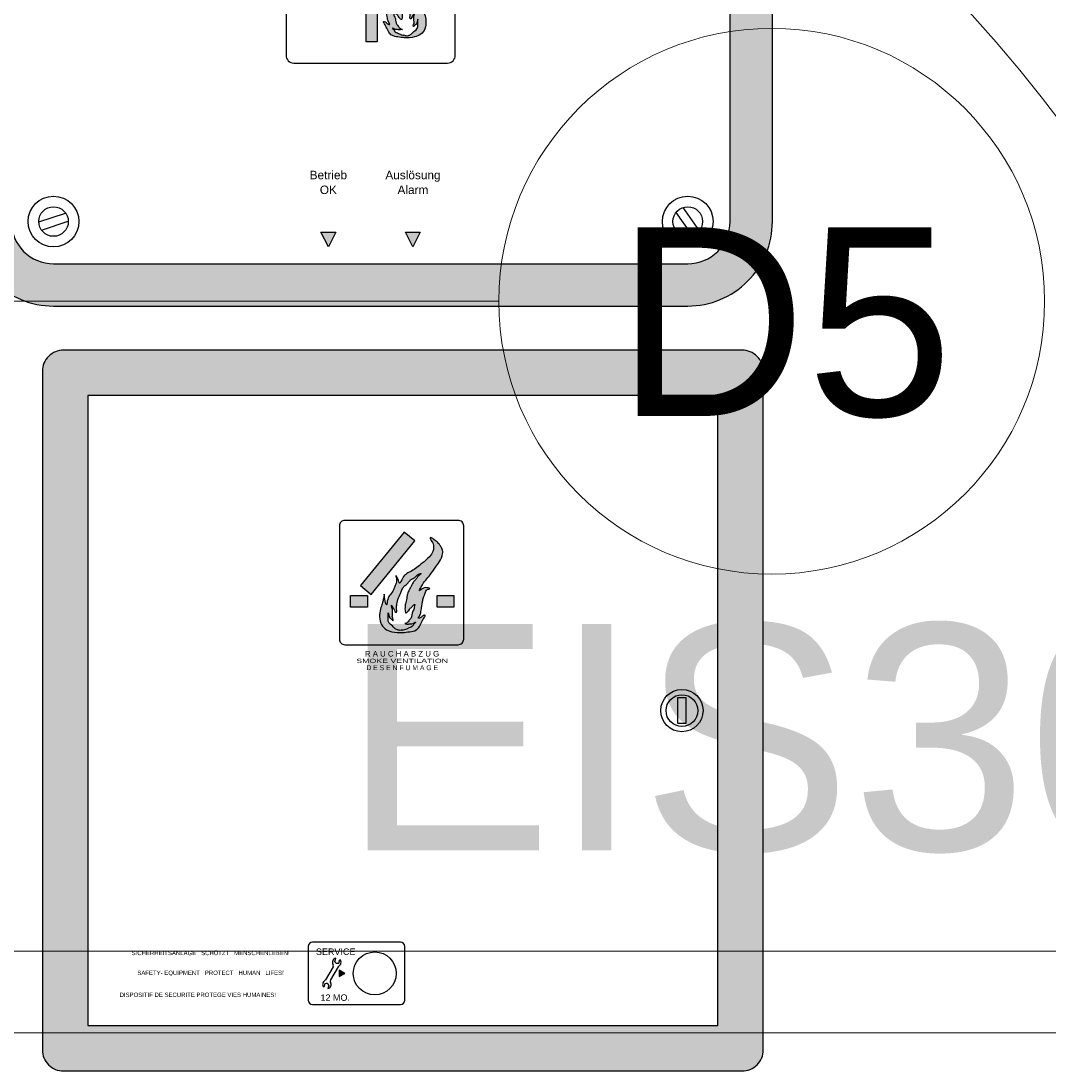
# Model space of a CAD drawing. Header units: millimetres. Extents: x 2709036 to 2756280, y 168165 to 192362.
# Tile 104 of 192: x 2721333 to 2721401, y 186129 to 186198. Entities that reach past the tile are written whole.
import ezdxf
from ezdxf.enums import TextEntityAlignment as Align

# ---------------------------------------------------------------- set-up
doc = ezdxf.new("R2010")
doc.units = ezdxf.units.MM
doc.header["$MEASUREMENT"] = 0
doc.linetypes.add('ACAD_ISO03W100', pattern=[30, 12, -18])
for name, color, linetype, lineweight in [('__MAZ_EKSP_PROJ', 3, 'Continuous', 0), ('__MAZ_OPIS_STOLARKA', 7, 'Continuous', 0), ('__MAZ_STOLARKA DRZWIOWA NOWA', 7, 'Continuous', 9)]:
    doc.layers.add(name, color=color, linetype=linetype, lineweight=lineweight)
doc.layers.add('D+H Urządzenia', color=30, linetype='Continuous')
doc.styles.get("Standard").update_dxf_attribs({"font": 'arial.ttf'})
doc.styles.add('styl1', font='arial.ttf')

# ---------------------------------------------------------------- blocks, each defined once
blk = doc.blocks.new('90')
at = {"color": 0, "linetype": 'Continuous', "lineweight": 5}
for p, q in [((30102.835, -38967.305), (30015.665, -38967.305)), ((30015.665, -38972.022), (30102.835, -38972.022))]:
    blk.add_line(p, q, dxfattribs=at)
blk.add_arc((30102.835, -38972.022), 87.17, 90, 180, dxfattribs=at)
blk = doc.blocks.new('_rzn44xx')
at = {"layer": 'D+H Urządzenia'}
h = blk.add_hatch(color=256, dxfattribs=at)
h.dxf.hatch_style = 1
h.paths.add_polyline_path([(174.29, 180.28, 0.414214), (164.29, 190.28), (-156.71, 190.28, 0.414214), (-166.71, 180.28), (-166.71, -140.72, 0.414214), (-156.71, -150.72), (164.29, -150.72, 0.414214), (174.29, -140.72)])
h.paths.add_polyline_path([(-145.21, 168.78), (152.79, 168.78), (152.79, -129.22), (-145.21, -129.22)], flags=16)
h.paths.add_polyline_path([(-23.56, 109.78), (29.97, 109.78, -0.414214), (32.61, 107.14), (32.61, 53.61, -0.414214), (29.97, 50.96), (-23.56, 50.96, -0.414214), (-26.21, 53.61), (-26.21, 107.14, -0.414214)], flags=0)
h.paths.add_polyline_path([(-20.92, 74.29), (-12.99, 74.29), (-12.99, 68.67), (-20.92, 68.67)], flags=0)
h.paths.add_polyline_path([(-16.29, 78.91), (4.42, 104.23), (9.54, 100.05), (-11.18, 74.73)], flags=0)
edge = h.paths.add_edge_path(flags=0)
edge.add_spline(control_points=[(3.44, 57.81), (4.02, 57.67), (1.22, 57.65), (0.21, 58.48), (-1.18, 60.07), (-3.28, 61.38), (-2.95, 63.47), (-3.28, 67.18), (-2.7, 64.77), (-2.57, 63.36), (-1.36, 63.13), (-0.91, 62.06), (-0.59, 63.24), (-1.31, 63.77), (-1.11, 65.04), (-1.08, 66.2), (-0.96, 67.58), (-1.36, 68.45), (-1.76, 70.26), (-0.84, 68.16), (-0.1, 67.5), (0.09, 66.27), (1.14, 66.24), (0.94, 67.26), (0.74, 68.47), (1.01, 69.98), (1.26, 72.19), (2.12, 74.07), (3.12, 76.06), (3.66, 77.76), (4.78, 78.93), (5.97, 79.69), (6.71, 80.81), (7.82, 82.04), (9.4, 82.46), (10.31, 83.63), (11.19, 84.26), (11.84, 84.69), (12.92, 84.7), (11.03, 83.61), (10.53, 82.62), (9.72, 81.46), (8.63, 80.55), (7.98, 79.16), (7.36, 77.81), (6.55, 76.22), (5.76, 74.63), (5.68, 72.49), (5.01, 70.59), (4.83, 68.71), (4.81, 67.31), (4.92, 66.52), (5.17, 65.82), (5.89, 66.23), (6.22, 66.89), (6.96, 67.42), (7.15, 68.29), (7.84, 68.52), (8.26, 69.01), (8.6, 69.45), (8.92, 69.85), (9.85, 70.2), (8.94, 69.07), (9.37, 68.13), (8.57, 67.25), (8.28, 66.11), (8.06, 64.83), (7.74, 63.43), (6.79, 62.69), (6.45, 61.79), (5.77, 61.35), (5.34, 60.96), (4.29, 60.9), (5.76, 60.67), (6.47, 60.69), (7.47, 60.83), (8.56, 60.91), (9.16, 61.24), (9.77, 61.76), (9.73, 60.95), (8.73, 60.93), (8.82, 59.82), (7.77, 59.38), (6.57, 58.86), (5.34, 58.08), (4.34, 57.89), (3.94, 57.81)], knot_values=[0, 0, 0, 0, 1.800162, 3.365266, 5.203077, 7.889107, 9.690416, 12.288294, 13.524282, 14.883426, 16.445036, 16.805398, 17.437394, 18.513683, 19.412948, 20.915057, 22.213996, 23.257253, 24.27626, 25.66469, 26.967807, 28.133325, 28.533361, 29.537537, 30.24408, 32.55089, 33.865139, 36.964574, 38.618785, 40.587244, 42.214471, 43.354359, 44.774983, 46.188683, 48.247554, 49.378515, 50.518403, 51.503231, 51.703248, 53.399689, 54.399199, 55.758662, 57.385889, 58.638124, 60.292335, 61.856589, 64.009166, 65.52123, 68.187507, 69.997126, 71.196146, 72.3133, 72.536765, 73.16922, 73.949898, 75.012462, 75.682857, 76.403831, 76.969311, 77.609327, 78.033438, 78.665893, 79.426955, 80.63014, 81.659082, 82.607077, 84.135588, 85.621134, 86.683699, 87.626567, 88.407372, 88.99038, 89.50031, 90.52017, 91.220233, 92.125843, 93.441228, 94.247347, 94.69452, 94.894356, 96.098143, 96.607646, 97.747535, 98.955761, 100.744452, 101.981429, 101.981429, 101.981429, 101.981429], degree=3, periodic=0)
edge.add_spline(control_points=[(3.94, 57.81), (3.75, 57.8), (3.23, 57.99), (3.42, 57.81), (3.44, 57.81)], knot_values=[0, 0, 0, 0, 0.554295, 0.621672, 0.621672, 0.621672, 0.621672], degree=3, periodic=0)
h.paths.add_polyline_path([(20.05, 74.29), (27.98, 74.29), (27.98, 68.67), (20.05, 68.67)], flags=0)
h.paths.add_polyline_path([(-38.92, -89.85), (2.65, -89.85, -0.414214), (4.68, -91.87), (4.68, -117.22, -0.414214), (2.65, -119.25), (-38.92, -119.25, -0.414214), (-40.94, -117.22), (-40.94, -91.87, -0.414214)], flags=0)
h.paths.add_polyline_path([(-27.92, -97.37), (-28.44, -99.05, 0.370464), (-26.5, -99.64), (-25.98, -97.97, -0.48578), (-26.47, -101.11, 0.134724), (-26.86, -101.49), (-30.41, -107.64, 0.276123), (-30.39, -108.68, -0.513918), (-31.66, -111.72), (-31.15, -110.05, 0.370464), (-33.08, -109.45), (-33.6, -111.13, -0.48578), (-33.11, -107.98, 0.134724), (-32.73, -107.6), (-29.18, -101.45, 0.276123), (-29.19, -100.41, -0.513918)], flags=0)
h.paths.add_polyline_path([(0.63, -104.55, -1), (-19.65, -104.55, -1)], flags=0)
h.paths.add_polyline_path([(-26.34, -103.03), (-23.71, -104.55), (-26.34, -106.07)], flags=0)
h.paths.add_polyline_path([(145.79, 19.78, -1), (125.79, 19.78, -1)], flags=0)
h.paths.add_polyline_path([(143.29, 19.78, -1), (128.29, 19.78, -1)], flags=0)
h.paths.add_polyline_path([(133.79, 25.78), (137.79, 25.78), (137.79, 13.78), (133.79, 13.78)], flags=0)
h.paths.add_polyline_path([(122.62, -116.36), (122.62, -116.36), (122.63, -116.33)], flags=0)
h.paths.add_polyline_path([(116.92, -114.36), (117.19, -114.36), (117.61, -114.34), (118.06, -114.36), (118.51, -114.39), (119.1, -114.51), (119.5, -114.76), (119.75, -115.19), (119.8, -115.68), (119.71, -116.04), (119.64, -116.28), (119.5, -116.52), (119.39, -116.67), (119.25, -116.87), (118.91, -117.15), (118.49, -117.36), (118.16, -117.46), (117.83, -117.51), (117.52, -117.56), (117.17, -117.56), (116.96, -117.56), (116.75, -117.56), (116.53, -117.56), (116.12, -117.54), (115.93, -117.54)], flags=0)
h.paths.add_polyline_path([(127.34, -112.73), (130.4, -112.73), (129.68, -115.07), (131.4, -115.07), (132.14, -112.73), (135.18, -112.73), (133.17, -119.22), (130.13, -119.22), (130.85, -116.88), (129.12, -116.88), (128.4, -119.22), (125.34, -119.22)], flags=0)
h.paths.add_polyline_path([(136.11, -112.73), (143.43, -112.73), (143.56, -112.71), (143.83, -112.59), (144.05, -112.43), (144.3, -112.22), (144.42, -112.12), (144.27, -112.5), (144.21, -112.7), (144.07, -113.07), (144, -113.27), (143.88, -113.66), (143.67, -113.99), (143.55, -114.12), (143.31, -114.39), (142.83, -114.51), (135.56, -114.51)], flags=0)
h.paths.add_polyline_path([(135.39, -115.08), (142.72, -115.08), (142.86, -115.07), (142.99, -115.01), (143.11, -114.95), (143.25, -114.86), (143.35, -114.77), (143.47, -114.66), (143.58, -114.57), (143.68, -114.48), (143.62, -114.66), (143.56, -114.86), (143.5, -115.05), (143.44, -115.25), (143.37, -115.44), (143.29, -115.64), (143.22, -115.82), (143.07, -116.18), (142.74, -116.65), (142.26, -116.87), (134.84, -116.87)], flags=0)
h.paths.add_polyline_path([(134.66, -117.44), (141.99, -117.44), (142.12, -117.42), (142.26, -117.36), (142.38, -117.3), (142.62, -117.12), (142.74, -117.02), (142.86, -116.93), (142.96, -116.84), (142.89, -117.02), (142.83, -117.21), (142.75, -117.41), (142.69, -117.59), (142.62, -117.78), (142.5, -118.17), (142.23, -118.71), (141.95, -118.99), (141.65, -119.17), (141.31, -119.22), (134.12, -119.22)], flags=0)
h.paths.add_polyline_path([(9.54, 100.05), (4.42, 104.23), (-16.29, 78.91), (-11.18, 74.73)], flags=0)
h.paths.add_polyline_path([(-35.93, -118.35), (-20.42, -118.35), (-20.42, -113.63), (-35.93, -113.63)], flags=8)
h.paths.add_polyline_path([(-38.02, -97.48), (-17.85, -97.48), (-17.85, -91.21), (-38.02, -91.21)], flags=8)
h.paths.add_polyline_path([(-130.89, -116.81), (-55.9, -116.81), (-55.9, -112.63), (-130.89, -112.63)], flags=8)
h.paths.add_polyline_path([(-122.23, -106.61), (-51.97, -106.61), (-51.97, -102.43), (-122.23, -102.43)], flags=8)
h.paths.add_polyline_path([(-124.91, -97.22), (-49.13, -97.22), (-49.13, -93.04), (-124.91, -93.04)], flags=8)
h.paths.add_polyline_path([(-14.81, 44.62), (21.65, 44.62), (21.65, 48.72), (-14.81, 48.72)], flags=8)
h.paths.add_polyline_path([(-14.03, 38.26), (21.1, 38.26), (21.1, 41.85), (-14.03, 41.85)], flags=8)
h.paths.add_polyline_path([(-18.75, 41.77), (25.68, 41.77), (25.68, 44.85), (-18.75, 44.85)], flags=8)
h = blk.add_hatch(color=256, dxfattribs=at)
h.dxf.hatch_style = 1
h.paths.add_polyline_path([(9.54, 100.05), (4.42, 104.23), (-16.29, 78.91), (-11.18, 74.73)])
h.paths.add_polyline_path([(-12.99, 74.29), (-20.92, 74.29), (-20.92, 68.67), (-12.99, 68.67)])
h.paths.add_polyline_path([(27.98, 74.29), (20.05, 74.29), (20.05, 68.67), (27.98, 68.67)])
h = blk.add_hatch(color=1, dxfattribs=at)
h.dxf.hatch_style = 1
edge = h.paths.add_edge_path()
edge.add_spline(control_points=[(-4.96, 74.79), (-4.91, 73.87), (-4.83, 72.39), (-3.77, 68.55), (-3.58, 72.9), (-2.07, 74.59), (-0.62, 76.75), (0.23, 79.12), (1.22, 80.93), (0.07, 84.55), (1.72, 81.9), (2.19, 78.69), (3.99, 84.23), (8.22, 85.58), (12.5, 89.16), (16.1, 91.99), (18.06, 94.58), (18.45, 97.04), (18.16, 99.34), (16.75, 100.58), (16.73, 102.12), (19.23, 100.04), (20.5, 99.4), (21.58, 97.55), (22.68, 96.12), (22.8, 93.31), (21.36, 90.4), (18.97, 87.32), (17.1, 84.24), (14.38, 81.29), (13.09, 79.36), (10.88, 75.53), (13.73, 78.16), (15.04, 77.99), (17.12, 77.41), (14.7, 77.1), (14.56, 75.18), (13.43, 73.45), (13.07, 70.66), (12.36, 67.59), (12.3, 65.24), (10.64, 63.16), (12.35, 63.64), (12.91, 64.48), (13.62, 64.89), (14.65, 64.93), (13.53, 63.26), (12.83, 61.95), (11.88, 59.62), (10.03, 57.44), (6.98, 57.14), (3.18, 56.51), (-0.89, 56.72), (-4.73, 58.25), (-7.11, 61.27), (-7.3, 65.03), (-6.79, 68.31), (-5.7, 70.71), (-5.43, 72.84), (-4.96, 74.11), (-4.96, 74.79)], knot_values=[0, 0, 0, 0, 3.222316, 5.118306, 7.784583, 10.424976, 13.03121, 15.314398, 17.786374, 20.004959, 21.753236, 23.998881, 26.998777, 32.198422, 38.497814, 43.030737, 46.13549, 47.860396, 50.407914, 52.777095, 52.877014, 54.846668, 57.688425, 59.129871, 60.878148, 63.085434, 67.075179, 70.37499, 74.755627, 78.019151, 81.761492, 83.862505, 86.109347, 88.311812, 89.166194, 90.466137, 92.300795, 94.583983, 96.524122, 100.68016, 103.590027, 104.707351, 105.944328, 106.651178, 107.992696, 108.192714, 109.456708, 111.291365, 114.196408, 116.388719, 119.590388, 122.815536, 128.131059, 131.532314, 134.951217, 138.979112, 142.428923, 144.862333, 146.802472, 148.840486, 148.840486, 148.840486, 148.840486], degree=3, periodic=0)
edge = h.paths.add_edge_path(flags=16)
edge.add_spline(control_points=[(3.44, 57.81), (4.02, 57.67), (1.22, 57.65), (0.21, 58.48), (-1.18, 60.07), (-3.28, 61.38), (-2.95, 63.47), (-3.28, 67.18), (-2.7, 64.77), (-2.57, 63.36), (-1.36, 63.13), (-0.91, 62.06), (-0.59, 63.24), (-1.31, 63.77), (-1.11, 65.04), (-1.08, 66.2), (-0.96, 67.58), (-1.36, 68.45), (-1.76, 70.26), (-0.84, 68.16), (-0.1, 67.5), (0.09, 66.27), (1.14, 66.24), (0.94, 67.26), (0.74, 68.47), (1.01, 69.98), (1.26, 72.19), (2.12, 74.07), (3.12, 76.06), (3.66, 77.76), (4.78, 78.93), (5.97, 79.69), (6.71, 80.81), (7.82, 82.04), (9.4, 82.46), (10.31, 83.63), (11.19, 84.26), (11.84, 84.69), (12.92, 84.7), (11.03, 83.61), (10.53, 82.62), (9.72, 81.46), (8.63, 80.55), (7.98, 79.16), (7.36, 77.81), (6.55, 76.22), (5.76, 74.63), (5.68, 72.49), (5.01, 70.59), (4.83, 68.71), (4.81, 67.31), (4.92, 66.52), (5.17, 65.82), (5.89, 66.23), (6.22, 66.89), (6.96, 67.42), (7.15, 68.29), (7.84, 68.52), (8.26, 69.01), (8.6, 69.45), (8.92, 69.85), (9.85, 70.2), (8.94, 69.07), (9.37, 68.13), (8.57, 67.25), (8.28, 66.11), (8.06, 64.83), (7.74, 63.43), (6.79, 62.69), (6.45, 61.79), (5.77, 61.35), (5.34, 60.96), (4.29, 60.9), (5.76, 60.67), (6.47, 60.69), (7.47, 60.83), (8.56, 60.91), (9.16, 61.24), (9.77, 61.76), (9.73, 60.95), (8.73, 60.93), (8.82, 59.82), (7.77, 59.38), (6.57, 58.86), (5.34, 58.08), (4.34, 57.89), (3.94, 57.81)], knot_values=[0, 0, 0, 0, 1.800162, 3.365266, 5.203077, 7.889107, 9.690416, 12.288294, 13.524282, 14.883426, 16.445036, 16.805398, 17.437394, 18.513683, 19.412948, 20.915057, 22.213996, 23.257253, 24.27626, 25.66469, 26.967807, 28.133325, 28.533361, 29.537537, 30.24408, 32.55089, 33.865139, 36.964574, 38.618785, 40.587244, 42.214471, 43.354359, 44.774983, 46.188683, 48.247554, 49.378515, 50.518403, 51.503231, 51.703248, 53.399689, 54.399199, 55.758662, 57.385889, 58.638124, 60.292335, 61.856589, 64.009166, 65.52123, 68.187507, 69.997126, 71.196146, 72.3133, 72.536765, 73.16922, 73.949898, 75.012462, 75.682857, 76.403831, 76.969311, 77.609327, 78.033438, 78.665893, 79.426955, 80.63014, 81.659082, 82.607077, 84.135588, 85.621134, 86.683699, 87.626567, 88.407372, 88.99038, 89.50031, 90.52017, 91.220233, 92.125843, 93.441228, 94.247347, 94.69452, 94.894356, 96.098143, 96.607646, 97.747535, 98.955761, 100.744452, 101.981429, 101.981429, 101.981429, 101.981429], degree=3, periodic=0)
edge.add_spline(control_points=[(3.94, 57.81), (3.75, 57.8), (3.23, 57.99), (3.42, 57.81), (3.44, 57.81)], knot_values=[0, 0, 0, 0, 0.554295, 0.621672, 0.621672, 0.621672, 0.621672], degree=3, periodic=0)
blk.add_hatch(color=256, dxfattribs=at).paths.add_polyline_path([(-26.34, -106.07), (-23.71, -104.55), (-26.34, -103.03)])
for p, q in [((-40.94, -91.87), (-40.94, -117.22)), ((2.65, -89.85), (-38.92, -89.85)), ((4.68, -117.22), (4.68, -91.87)), ((-28.44, -99.05), (-27.92, -97.37)), ((-26.5, -99.64), (-25.98, -97.97)), ((-29.18, -101.45), (-32.73, -107.6)), ((-26.86, -101.49), (-30.41, -107.64)), ((-26.34, -103.03), (-26.34, -103.03)), ((-33.08, -109.45), (-33.6, -111.13)), ((-31.15, -110.05), (-31.66, -111.72)), ((-38.92, -119.25), (2.65, -119.25))]:
    blk.add_line(p, q, dxfattribs=at)
for points in [[(-156.71, -150.72), (164.29, -150.72, 0.414214), (174.29, -140.72), (174.29, 180.28, 0.414214), (164.29, 190.28), (-156.71, 190.28, 0.414214), (-166.71, 180.28), (-166.71, -140.72, 0.414214)], [(-26.21, 53.61, 0.414214), (-23.56, 50.96), (29.97, 50.96, 0.414214), (32.61, 53.61), (32.61, 107.14, 0.414214), (29.97, 109.78), (-23.56, 109.78, 0.414214), (-26.21, 107.14)]]:
    blk.add_lwpolyline(points, format="xyb", close=True, dxfattribs=at)
for points in [[(-145.21, -129.22), (152.79, -129.22), (152.79, 168.78), (-145.21, 168.78)], [(-16.29, 78.91), (-11.18, 74.73), (9.54, 100.05), (4.42, 104.23)], [(-12.99, 68.67), (-20.92, 68.67), (-20.92, 74.29), (-12.99, 74.29)], [(27.98, 68.67), (20.05, 68.67), (20.05, 74.29), (27.98, 74.29)], [(133.79, 13.78), (137.79, 13.78), (137.79, 25.78), (133.79, 25.78)], [(-26.34, -106.07), (-23.71, -104.55), (-26.34, -103.03)]]:
    blk.add_lwpolyline(points, close=True, dxfattribs=at)
for centre, radius in [((135.79, 19.78), 10), ((135.79, 19.78), 7.5), ((-9.51, -104.55), 10.14)]:
    blk.add_circle(centre, radius, dxfattribs=at)
for centre, radius, start, end in [((-38.92, -91.87), 2.03, 90, 180), ((2.65, -91.87), 2.03, 0, 90), ((-27.47, -99.35), 2.03, 102.9465, 211.7443), ((-27.12, -98.22), 1.56, 212.2908, 293.6022), ((-27.47, -99.35), 2.03, 299.3082, 42.9465), ((-30.05, -100.95), 1.01, 330, 31.7443), ((-25.98, -102), 1.01, 119.3082, 150), ((-32.11, -109.75), 2.03, 119.3082, 222.9465), ((-33.6, -107.1), 1.01, 299.3082, 330), ((-32.11, -109.75), 2.03, 282.9465, 31.7443), ((-29.53, -108.15), 1.01, 150, 211.7443), ((-32.46, -110.88), 1.56, 32.2908, 113.6022), ((-38.92, -117.22), 2.03, 180, 270), ((2.65, -117.22), 2.03, 270, 0)]:
    blk.add_arc(centre, radius, start, end, dxfattribs=at)
at = {"layer": 'D+H Urządzenia', "end_tangent": (0, 1)}
blk.add_spline([(-4.96, 74.79), (-4.56, 71.59), (-3.96, 69.8), (-3.36, 72.39), (-2.06, 74.69), (-0.66, 76.89), (0.24, 78.99), (0.84, 81.39), (0.54, 83.58), (1.44, 82.09), (2.24, 79.99), (3.74, 82.59), (7.84, 85.78), (12.94, 89.48), (16.34, 92.48), (18.04, 95.08), (18.34, 96.77), (17.84, 99.27), (16.74, 101.37), (16.74, 101.47), (18.54, 100.67), (20.74, 98.87), (21.54, 97.67), (22.44, 96.17), (22.64, 93.98), (21.14, 90.28), (19.24, 87.58), (16.74, 83.98), (14.64, 81.49), (12.54, 78.39), (11.64, 76.49), (13.54, 77.69), (15.74, 77.79), (16.54, 77.49), (15.34, 76.99), (14.44, 75.39), (13.54, 73.29), (13.14, 71.39), (12.44, 67.3), (11.64, 64.5), (11.14, 63.5), (12.34, 63.8), (12.84, 64.3), (14.04, 64.9), (14.24, 64.9), (13.84, 63.7), (12.94, 62.1), (11.64, 59.5), (10.14, 57.91), (7.04, 57.11), (3.84, 56.71), (-1.46, 57.11), (-4.56, 58.51), (-6.66, 61.2), (-7.16, 65.2), (-6.56, 68.6), (-5.76, 70.9), (-5.36, 72.79), (-4.96, 74.79)], degree=3, dxfattribs=at)
at = {"layer": 'D+H Urządzenia', "start_tangent": (0.973832, -0.227232, -0.004036)}
blk.add_spline([(3.44, 57.81), (1.64, 57.81), (0.24, 58.51), (-1.06, 59.8), (-2.96, 61.7), (-3.06, 63.5), (-3.06, 66.1), (-2.76, 64.9), (-2.36, 63.6), (-1.16, 62.6), (-0.96, 62.3), (-0.76, 62.9), (-1.16, 63.9), (-1.16, 64.8), (-1.06, 66.3), (-1.06, 67.6), (-1.36, 68.6), (-1.56, 69.6), (-0.86, 68.4), (-0.16, 67.3), (0.44, 66.3), (0.84, 66.3), (0.94, 67.3), (0.84, 68), (1.04, 70.3), (1.24, 71.59), (2.34, 74.49), (3.04, 75.99), (3.84, 77.79), (4.94, 78.99), (5.84, 79.69), (6.74, 80.79), (7.74, 81.79), (9.54, 82.79), (10.34, 83.58), (11.24, 84.28), (12.14, 84.68), (12.34, 84.68), (11.14, 83.49), (10.54, 82.69), (9.74, 81.59), (8.64, 80.39), (8.04, 79.29), (7.34, 77.79), (6.64, 76.39), (5.84, 74.39), (5.64, 72.89), (5.04, 70.3), (4.84, 68.5), (4.84, 67.3), (5.04, 66.2), (5.14, 66), (5.74, 66.2), (6.24, 66.8), (6.94, 67.6), (7.24, 68.2), (7.84, 68.6), (8.24, 69), (8.64, 69.5), (8.94, 69.8), (9.54, 70), (9.24, 69.3), (9.14, 68.1), (8.64, 67.2), (8.34, 66.3), (8.04, 64.8), (7.54, 63.4), (6.84, 62.6), (6.34, 61.8), (5.74, 61.3), (5.24, 61), (4.74, 60.9), (5.74, 60.7), (6.44, 60.7), (7.34, 60.8), (8.64, 61), (9.34, 61.4), (9.74, 61.6), (9.74, 61.4), (8.84, 60.6), (8.74, 60.1), (7.84, 59.4), (6.74, 58.91), (5.14, 58.11), (3.94, 57.81)], degree=3, dxfattribs=at)
at = {"layer": 'D+H Urządzenia'}
blk.add_open_spline([(3.94, 57.81), (3.75, 57.8), (3.23, 57.99), (3.42, 57.81), (3.44, 57.81)], degree=3, knots=[0, 0, 0, 0, 0.5542954, 0.621672, 0.621672, 0.621672, 0.621672], dxfattribs=at)
for s, height, p in [('R A U C H A B Z U G', 2.6435, (3.42, 46.67)), ('D E S E N F U M A G E', 2.313, (3.53, 40.06))]:
    blk.add_text(s, height=height, dxfattribs=at).set_placement(p, align=Align.MIDDLE_CENTER)
at = {"layer": 'D+H Urządzenia', "width": 1.5}
blk.add_text('SMOKE VENTILATION', height=1.9826, dxfattribs=at).set_placement((3.47, 43.31), align=Align.MIDDLE_CENTER)
at = {"layer": 'D+H Urządzenia'}
blk.add_text('12 MO.', height=3.042, dxfattribs=at).set_placement((-35.14, -117.51))
at = {"layer": 'D+H Urządzenia', "attachment_point": 5}
for s, insert, char_height in [('SICHERHEITSANLAGE   SCHÜTZT   MENSCHENLEBEN!', (-87.08, -94.92), 2.0278), ('SERVICE', (-27.95, -94.3), 3.042), ('SAFETY- EQUIPMENT   PROTECT   HUMAN   LIFES!', (-87.15, -104.55), 2.0278)]:
    blk.add_mtext(s, dxfattribs=dict(at, insert=insert, char_height=char_height))
at = {"layer": 'D+H Urządzenia', "insert": (-130.17, -114.69), "char_height": 2.0278, "width": 86.181, "attachment_point": 4}
blk.add_mtext('DISPOSITIF DE SECURITE PROTEGE VIES HUMAINES!', dxfattribs=at)
blk = doc.blocks.new('_baz')
at = {"layer": 'D+H Urządzenia'}
h = blk.add_hatch(color=256, dxfattribs=at)
h.dxf.hatch_style = 1
h.paths.add_polyline_path([(77.16, 75), (-72.84, 75, 0.414214), (-92.84, 55), (-92.84, -60, 0.414214), (-72.84, -80), (77.16, -80, 0.414214), (97.16, -60), (97.16, 55, 0.414214)])
h.paths.add_polyline_path([(-72.84, 65), (77.16, 65, -0.414214), (87.16, 55), (87.16, -60, -0.414214), (77.16, -70), (-72.84, -70, -0.414214), (-82.84, -60), (-82.84, 55, -0.414214)], flags=16)
h.paths.add_polyline_path([(-66.84, 55, -1), (-78.84, 55, -1)], flags=0)
h.paths.add_polyline_path([(-69.34, 55, -1), (-76.34, 55, -1)], flags=0)
h.paths.add_polyline_path([(-16.04, 17.5), (20.37, 17.5, -0.414214), (22.17, 15.7), (22.17, -20.71, -0.414214), (20.37, -22.51), (-16.04, -22.51, -0.414214), (-17.84, -20.71), (-17.84, 15.7, -0.414214)], flags=0)
h.paths.add_polyline_path([(-3.84, 9.5), (-0.84, 8.5), (-3.84, 7.5, 0.236068)], flags=0)
h.paths.add_polyline_path([(-12.86, -0.93), (-10.91, 1.46), (0.87, -8.19), (-1.08, -10.57)], flags=0)
h.paths.add_polyline_path([(1.08, 14.5), (3.69, 14.5), (3.69, 6.35), (1.08, 6.35)], flags=0)
h.paths.add_polyline_path([(1.08, -9.03), (3.69, -9.03), (3.69, -17.5), (1.08, -17.5)], flags=0)
edge = h.paths.add_edge_path(flags=0)
edge.add_spline(control_points=[(9.91, -15.98), (9.77, -15.95), (9.35, -15.85), (8.82, -15.52), (8.26, -15.28), (7.77, -15.07), (7.81, -14.55), (7.35, -14.54), (7.33, -14.17), (7.61, -14.41), (7.89, -14.56), (8.4, -14.6), (8.86, -14.66), (9.19, -14.68), (9.88, -14.57), (9.39, -14.54), (9.19, -14.36), (8.88, -14.15), (8.72, -13.73), (8.27, -13.39), (8.13, -12.74), (8.02, -12.14), (7.89, -11.61), (7.51, -11.2), (7.72, -10.76), (7.29, -10.24), (7.72, -10.4), (7.87, -10.59), (8.03, -10.79), (8.23, -11.02), (8.55, -11.13), (8.64, -11.53), (8.98, -11.78), (9.14, -12.08), (9.47, -12.28), (9.59, -11.95), (9.64, -11.58), (9.63, -10.93), (9.55, -10.06), (9.23, -9.17), (9.2, -8.18), (8.83, -7.43), (8.45, -6.69), (8.16, -6.06), (7.86, -5.42), (7.35, -4.99), (6.98, -4.46), (6.74, -4), (5.86, -3.49), (6.36, -3.49), (6.67, -3.69), (7.08, -3.98), (7.5, -4.53), (8.24, -4.72), (8.75, -5.3), (9.1, -5.82), (9.65, -6.17), (10.17, -6.72), (10.43, -7.51), (10.89, -8.43), (11.29, -9.31), (11.41, -10.34), (11.53, -11.04), (11.44, -11.6), (11.34, -12.08), (11.84, -12.07), (11.93, -11.49), (12.27, -11.18), (12.7, -10.21), (12.51, -11.05), (12.33, -11.46), (12.38, -12.1), (12.4, -12.64), (12.49, -13.23), (12.15, -13.48), (12.3, -14.03), (12.51, -13.53), (13.07, -13.42), (13.14, -12.77), (13.41, -11.64), (13.25, -13.37), (13.4, -14.34), (12.43, -14.96), (11.78, -15.7), (11.31, -16.08), (10, -16.07), (10.28, -16.01)], knot_values=[0, 0, 0, 0, 0.439998, 1.272791, 1.835325, 2.366043, 2.603262, 3.16373, 3.256771, 3.464969, 3.840288, 4.452715, 4.874356, 5.200296, 5.675131, 5.912548, 6.183989, 6.547522, 6.98651, 7.481227, 8.172878, 8.884534, 9.325909, 9.804972, 10.365159, 10.7195, 11.013964, 11.211424, 11.509408, 11.772688, 12.108365, 12.420492, 12.915209, 13.278683, 13.573146, 13.677188, 14.197321, 14.75557, 15.598106, 16.839492, 17.54349, 18.545703, 19.274, 20.04418, 20.627205, 21.384822, 22.017771, 22.48313, 23.272972, 23.366098, 23.824621, 24.355339, 24.8819, 25.840485, 26.498686, 27.16011, 27.690828, 28.448445, 29.364935, 30.135115, 31.578173, 32.190071, 33.264093, 33.593051, 34.060583, 34.246834, 34.789485, 35.3962, 36.042636, 36.517073, 37.0028, 37.60757, 38.306933, 38.72562, 39.226727, 39.520976, 39.688756, 40.415822, 41.048623, 41.624083, 42.833623, 43.67229, 44.922872, 45.778534, 46.507227, 47.34536, 47.34536, 47.34536, 47.34536], degree=3, periodic=0)
edge.add_spline(control_points=[(10.17, -16.01), (10.09, -16.01), (9.89, -15.94), (9.91, -15.98)], knot_values=[0, 0, 0, 0, 0.245854, 0.245854, 0.245854, 0.245854], degree=3, periodic=0)
h.paths.add_polyline_path([(-66.84, -60, -1), (-78.84, -60, -1)], flags=0)
h.paths.add_polyline_path([(-69.34, -60, -1), (-76.34, -60, -1)], flags=0)
h.paths.add_polyline_path([(-9.59, -62.5), (-6.09, -62.5), (-7.84, -66)], flags=0)
h.paths.add_polyline_path([(10.41, -62.5), (13.91, -62.5), (12.16, -66)], flags=0)
h.paths.add_polyline_path([(83.16, 55, -1), (71.16, 55, -1)], flags=0)
h.paths.add_polyline_path([(80.66, 55, -1), (73.66, 55, -1)], flags=0)
h.paths.add_polyline_path([(48.42, -61.97), (51.19, -61.97), (51.37, -61.97), (51.61, -61.99), (51.84, -62.02), (52.27, -62.11), (52.73, -62.29), (53.07, -62.53), (53.33, -62.77), (53.53, -63.17), (53.58, -63.5), (53.56, -63.93), (53.49, -64.23), (53.62, -64.23), (53.78, -63.71), (54.48, -63.71), (54.7, -63.04), (55.23, -63.04), (55.02, -63.71), (55.87, -63.71), (56.4, -61.98), (58.3, -61.98), (57.85, -63.43), (58.92, -63.43), (59.37, -61.98), (61.26, -61.98), (60.01, -66), (58.13, -66), (58.58, -64.55), (57.51, -64.55), (57.06, -66), (55.17, -66), (55.72, -64.23), (54.86, -64.23), (54.66, -64.9), (54.12, -64.9), (54.33, -64.23), (53.5, -64.23), (53.31, -64.63), (53.12, -64.92), (52.84, -65.2), (52.67, -65.32), (52.4, -65.52), (52.1, -65.64), (51.84, -65.75), (51.56, -65.83), (51.28, -65.9), (51.01, -65.94), (50.72, -65.97), (50.57, -65.98), (50.29, -66), (47.16, -66)], flags=0)
h.paths.add_polyline_path([(49.96, -63), (50.12, -63), (50.39, -62.98), (50.66, -63), (51.03, -63.02), (51.5, -63.15), (51.73, -63.54), (51.73, -63.97), (51.53, -64.41), (51.25, -64.69), (50.88, -64.88), (50.52, -64.95), (50.25, -64.97), (50.11, -64.97), (49.98, -64.97), (49.85, -64.97), (49.72, -64.97), (49.46, -64.96), (49.34, -64.96)], flags=0)
h.paths.add_polyline_path([(61.83, -61.98), (66.36, -61.98), (66.44, -61.98), (66.61, -61.9), (66.75, -61.8), (66.9, -61.67), (66.97, -61.61), (66.88, -61.85), (66.82, -62.04), (66.71, -62.32), (66.64, -62.56), (66.43, -62.89), (66.1, -63.09), (61.49, -63.09)], flags=0)
h.paths.add_polyline_path([(61.39, -63.44), (65.92, -63.44), (66.01, -63.43), (66.09, -63.39), (66.17, -63.36), (66.24, -63.31), (66.45, -63.13), (66.52, -63.07), (66.48, -63.18), (66.44, -63.3), (66.41, -63.42), (66.35, -63.61), (66.23, -63.9), (66.14, -64.12), (65.91, -64.44), (65.6, -64.55), (61.04, -64.55)], flags=0)
h.paths.add_polyline_path([(60.93, -64.9), (65.47, -64.9), (65.55, -64.89), (65.64, -64.85), (65.71, -64.81), (65.78, -64.76), (65.9, -64.67), (66.06, -64.53), (66.06, -64.54), (66.07, -64.53), (66.03, -64.64), (65.97, -64.83), (65.86, -65.11), (65.78, -65.35), (65.62, -65.69), (65.35, -65.96), (65.05, -66), (60.6, -66)], flags=0)
h.paths.add_polyline_path([(83.16, -60, -1), (71.16, -60, -1)], flags=0)
h.paths.add_polyline_path([(80.66, -60, -1), (73.66, -60, -1)], flags=0)
h.paths.add_polyline_path([(-10.37, -54.05), (-5.3, -54.05), (-5.3, -50.95), (-10.37, -50.95)], flags=8)
h.paths.add_polyline_path([(8.01, -54.04), (16.32, -54.04), (16.32, -50.99), (8.01, -50.99)], flags=8)
h.paths.add_polyline_path([(4.99, -51.24), (19.34, -51.24), (19.34, -47.34), (4.99, -47.34)], flags=8)
h.paths.add_polyline_path([(-12.77, -50.54), (-2.9, -50.54), (-2.9, -47.49), (-12.77, -47.49)], flags=8)
h = blk.add_hatch(color=256, dxfattribs=at)
h.dxf.hatch_style = 1
h.paths.add_polyline_path([(3.69, 14.5), (1.08, 14.5), (1.08, 6.35), (3.69, 6.35)])
h.paths.add_polyline_path([(-10.91, 1.46), (-12.86, -0.93), (-1.08, -10.57), (0.87, -8.19)])
h.paths.add_polyline_path([(3.69, -9.03), (1.08, -9.03), (1.08, -17.5), (3.69, -17.5)])
for points in [[(-3.84, 7.5), (-0.84, 8.5), (-3.84, 9.5, -0.236068)], [(-9.59, -62.5), (-6.09, -62.5), (-7.84, -66)], [(10.41, -62.5), (13.91, -62.5), (12.16, -66)]]:
    blk.add_hatch(color=256, dxfattribs=at).paths.add_polyline_path(points)
h = blk.add_hatch(color=1, dxfattribs=at)
h.dxf.hatch_style = 1
edge = h.paths.add_edge_path()
edge.add_spline(control_points=[(14.19, -8.1), (14.16, -8.53), (14.12, -9.22), (13.63, -11.01), (13.55, -8.98), (12.84, -8.2), (12.16, -7.19), (11.77, -6.09), (11.31, -5.24), (11.84, -3.56), (11.08, -4.79), (10.86, -6.28), (10.02, -3.7), (8.05, -3.08), (6.06, -1.41), (4.38, -0.09), (3.47, 1.11), (3.29, 2.26), (3.42, 3.33), (4.08, 3.91), (4.09, 4.63), (2.92, 3.66), (2.33, 3.36), (1.83, 2.5), (1.32, 1.83), (1.26, 0.52), (1.93, -0.83), (3.05, -2.27), (3.91, -3.7), (5.18, -5.07), (5.79, -5.97), (6.81, -7.75), (5.48, -6.53), (4.87, -6.61), (3.91, -6.88), (5.03, -7.03), (5.1, -7.92), (5.63, -8.72), (5.79, -10.02), (6.12, -11.45), (6.15, -12.55), (6.92, -13.51), (6.13, -13.29), (5.86, -12.9), (5.54, -12.71), (5.06, -12.69), (5.58, -13.47), (5.91, -14.08), (6.35, -15.16), (7.21, -16.18), (8.63, -16.32), (10.4, -16.61), (12.29, -16.51), (14.08, -15.8), (15.19, -14.4), (15.28, -12.64), (15.04, -11.12), (14.53, -10), (14.41, -9.01), (14.19, -8.42), (14.19, -8.1)], knot_values=[0, 0, 0, 0, 1.50027, 2.383019, 3.624405, 4.853739, 6.067169, 7.130193, 8.281114, 9.31406, 10.128036, 11.17358, 12.570294, 14.991184, 17.924103, 20.034575, 21.480109, 22.283204, 23.469297, 24.572358, 24.618879, 25.535925, 26.859012, 27.530131, 28.344107, 29.371792, 31.229368, 32.765719, 34.805289, 36.324745, 38.067132, 39.045338, 40.091439, 41.11688, 41.514669, 42.119906, 42.9741, 44.037124, 44.940429, 46.875429, 48.230226, 48.750438, 49.326359, 49.65546, 50.280054, 50.37318, 50.96168, 51.815873, 53.168425, 54.189138, 55.679795, 57.181384, 59.656225, 61.239807, 62.831605, 64.706943, 66.313133, 67.446098, 68.349402, 69.298276, 69.298276, 69.298276, 69.298276], degree=3, periodic=0)
edge = h.paths.add_edge_path(flags=16)
edge.add_spline(control_points=[(9.91, -15.98), (9.77, -15.95), (9.35, -15.85), (8.82, -15.52), (8.26, -15.28), (7.77, -15.07), (7.81, -14.55), (7.35, -14.54), (7.33, -14.17), (7.61, -14.41), (7.89, -14.56), (8.4, -14.6), (8.86, -14.66), (9.19, -14.68), (9.88, -14.57), (9.39, -14.54), (9.19, -14.36), (8.88, -14.15), (8.72, -13.73), (8.27, -13.39), (8.13, -12.74), (8.02, -12.14), (7.89, -11.61), (7.51, -11.2), (7.72, -10.76), (7.29, -10.24), (7.72, -10.4), (7.87, -10.59), (8.03, -10.79), (8.23, -11.02), (8.55, -11.13), (8.64, -11.53), (8.98, -11.78), (9.14, -12.08), (9.47, -12.28), (9.59, -11.95), (9.64, -11.58), (9.63, -10.93), (9.55, -10.06), (9.23, -9.17), (9.2, -8.18), (8.83, -7.43), (8.45, -6.69), (8.16, -6.06), (7.86, -5.42), (7.35, -4.99), (6.98, -4.46), (6.74, -4), (5.86, -3.49), (6.36, -3.49), (6.67, -3.69), (7.08, -3.98), (7.5, -4.53), (8.24, -4.72), (8.75, -5.3), (9.1, -5.82), (9.65, -6.17), (10.17, -6.72), (10.43, -7.51), (10.89, -8.43), (11.29, -9.31), (11.41, -10.34), (11.53, -11.04), (11.44, -11.6), (11.34, -12.08), (11.84, -12.07), (11.93, -11.49), (12.27, -11.18), (12.7, -10.21), (12.51, -11.05), (12.33, -11.46), (12.38, -12.1), (12.4, -12.64), (12.49, -13.23), (12.15, -13.48), (12.3, -14.03), (12.51, -13.53), (13.07, -13.42), (13.14, -12.77), (13.41, -11.64), (13.25, -13.37), (13.4, -14.34), (12.43, -14.96), (11.78, -15.7), (11.31, -16.08), (10, -16.07), (10.28, -16.01)], knot_values=[0, 0, 0, 0, 0.439191, 1.271983, 1.834518, 2.365236, 2.602454, 3.162922, 3.255964, 3.464162, 3.839481, 4.451907, 4.873548, 5.199489, 5.674323, 5.91174, 6.183181, 6.546715, 6.985702, 7.480419, 8.172071, 8.883726, 9.325101, 9.804164, 10.364351, 10.718693, 11.013156, 11.210616, 11.5086, 11.771881, 12.107557, 12.419684, 12.914401, 13.277875, 13.572338, 13.676381, 14.196514, 14.754763, 15.597299, 16.838684, 17.542682, 18.544895, 19.273192, 20.043373, 20.626397, 21.384014, 22.016963, 22.482323, 23.272164, 23.36529, 23.823813, 24.354531, 24.881092, 25.839677, 26.497878, 27.159303, 27.690021, 28.447637, 29.364127, 30.134307, 31.577366, 32.189263, 33.263286, 33.592243, 34.059775, 34.246027, 34.788678, 35.395393, 36.041828, 36.516265, 37.001993, 37.606763, 38.306126, 38.724812, 39.225919, 39.520169, 39.687948, 40.415015, 41.047815, 41.623276, 42.832815, 43.671483, 44.922065, 45.777726, 46.50642, 47.344553, 47.344553, 47.344553, 47.344553], degree=3, periodic=0)
edge.add_spline(control_points=[(10.28, -16.01), (10.16, -16.01), (9.87, -15.91), (9.91, -15.98)], knot_values=[0, 0, 0, 0, 0.351208, 0.351208, 0.351208, 0.351208], degree=3, periodic=0)
for p, q in [((-73.39, 51.54), (-74.26, 58.19)), ((-71.41, 51.8), (-72.28, 58.45)), ((73.81, 56), (80.52, 56)), ((73.81, 54), (80.52, 54)), ((79.92, -62.17), (76.05, -56.69)), ((-76.33, -60.11), (-69.97, -57.99)), ((78.28, -63.32), (74.41, -57.84)), ((-75.7, -62.01), (-69.34, -59.89))]:
    blk.add_line(p, q, dxfattribs=at)
for points in [[(-72.84, -80), (77.16, -80, 0.414214), (97.16, -60), (97.16, 55, 0.414214), (77.16, 75), (-72.84, 75, 0.414214), (-92.84, 55), (-92.84, -60, 0.414214)], [(-72.84, -70), (77.16, -70, 0.414214), (87.16, -60), (87.16, 55, 0.414214), (77.16, 65), (-72.84, 65, 0.414214), (-82.84, 55), (-82.84, -60, 0.414214)], [(-17.84, -20.71, 0.414214), (-16.04, -22.51), (20.37, -22.51, 0.414214), (22.17, -20.71), (22.17, 15.7, 0.414214), (20.37, 17.5), (-16.04, 17.5, 0.414214), (-17.84, 15.7)], [(-0.84, 8.5), (-3.84, 7.5, 0.236068), (-3.84, 9.5)], [(-3.84, 9.5, -0.236068), (-3.84, 7.5), (-0.84, 8.5)]]:
    blk.add_lwpolyline(points, format="xyb", close=True, dxfattribs=at)
for points in [[(3.69, 14.5), (3.69, 6.35), (1.08, 6.35), (1.08, 14.5)], [(-1.08, -10.57), (0.87, -8.19), (-10.91, 1.46), (-12.86, -0.93)], [(3.69, -9.03), (3.69, -17.5), (1.08, -17.5), (1.08, -9.03)], [(-7.84, -66), (-9.59, -62.5), (-6.09, -62.5), (-7.84, -66)], [(12.16, -66), (10.41, -62.5), (13.91, -62.5), (12.16, -66)]]:
    blk.add_lwpolyline(points, close=True, dxfattribs=at)
for centre, radius in [((-72.84, 55), 6), ((77.16, 55), 6), ((-72.84, 55), 3.5), ((77.16, 55), 3.5), ((-72.84, -60), 6), ((77.16, -60), 6), ((-72.84, -60), 3.5), ((77.16, -60), 3.5)]:
    blk.add_circle(centre, radius, dxfattribs=at)
blk.add_arc((-1.34, -5.6), 14.11, 99.2619, 163.1063, dxfattribs=at)
at = {"layer": 'D+H Urządzenia', "ltscale": 10, "end_tangent": (0, 1)}
blk.add_spline([(14.19, -8.1), (14, -9.59), (13.72, -10.43), (13.44, -9.22), (12.84, -8.15), (12.19, -7.12), (11.77, -6.15), (11.49, -5.03), (11.63, -4.01), (11.21, -4.7), (10.84, -5.68), (10.14, -4.47), (8.23, -2.98), (5.85, -1.26), (4.27, 0.13), (3.48, 1.34), (3.34, 2.14), (3.57, 3.3), (4.08, 4.28), (4.08, 4.32), (3.25, 3.95), (2.22, 3.11), (1.85, 2.55), (1.43, 1.86), (1.34, 0.83), (2.04, -0.89), (2.92, -2.14), (4.08, -3.82), (5.06, -4.98), (6.04, -6.42), (6.46, -7.31), (5.57, -6.75), (4.55, -6.7), (4.18, -6.84), (4.74, -7.08), (5.15, -7.82), (5.57, -8.8), (5.76, -9.68), (6.09, -11.59), (6.46, -12.89), (6.69, -13.36), (6.13, -13.22), (5.9, -12.98), (5.34, -12.7), (5.25, -12.7), (5.43, -13.26), (5.85, -14.01), (6.46, -15.22), (7.16, -15.96), (8.6, -16.33), (10.09, -16.52), (12.56, -16.33), (14, -15.68), (14.98, -14.43), (15.21, -12.57), (14.93, -10.98), (14.56, -9.91), (14.37, -9.03), (14.19, -8.1)], degree=3, dxfattribs=at)
at = {"layer": 'D+H Urządzenia'}
for points, start_tangent in [([(10.28, -16.01), (11.11, -16.01), (11.77, -15.68), (12.37, -15.08), (13.26, -14.19), (13.3, -13.36), (13.3, -12.15), (13.16, -12.7), (12.98, -13.31), (12.42, -13.77), (12.33, -13.91), (12.23, -13.64), (12.42, -13.17), (12.42, -12.75), (12.37, -12.05), (12.37, -11.45), (12.51, -10.98), (12.6, -10.52), (12.28, -11.08), (11.95, -11.59), (11.67, -12.05), (11.49, -12.05), (11.44, -11.59), (11.49, -11.26), (11.39, -10.19), (11.3, -9.59), (10.79, -8.24), (10.46, -7.54), (10.09, -6.7), (9.58, -6.15), (9.16, -5.82), (8.74, -5.31), (8.27, -4.84), (7.44, -4.38), (7.06, -4.01), (6.64, -3.68), (6.23, -3.49), (6.13, -3.49), (6.69, -4.05), (6.97, -4.42), (7.34, -4.94), (7.86, -5.49), (8.13, -6.01), (8.46, -6.7), (8.79, -7.35), (9.16, -8.29), (9.25, -8.98), (9.53, -10.19), (9.62, -11.03), (9.62, -11.59), (9.53, -12.1), (9.49, -12.19), (9.21, -12.1), (8.97, -11.82), (8.65, -11.45), (8.51, -11.17), (8.23, -10.98), (8.04, -10.8), (7.86, -10.56), (7.72, -10.43), (7.44, -10.33), (7.58, -10.66), (7.62, -11.22), (7.86, -11.63), (8, -12.05), (8.13, -12.75), (8.37, -13.4), (8.69, -13.77), (8.93, -14.15), (9.21, -14.38), (9.44, -14.52), (9.67, -14.57), (9.21, -14.66), (8.88, -14.66), (8.46, -14.61), (7.86, -14.52), (7.53, -14.33), (7.34, -14.24), (7.34, -14.33), (7.76, -14.71), (7.81, -14.94), (8.23, -15.26), (8.74, -15.5), (9.49, -15.87), (10.04, -16.01)], (-0.973832, -0.227232, -0.004036)), ([(10.28, -16.01), (9.91, -15.99), (9.94, -16.01), (9.95, -16.01)], (-0.998516, -0.054464))]:
    blk.add_spline(points, degree=3, dxfattribs=dict(at, start_tangent=start_tangent))
for s, p in [('Betrieb', (-7.84, -50)), ('Auslösung', (12.16, -50)), ('OK', (-7.84, -53.5)), ('Alarm', (12.16, -53.5))]:
    blk.add_text(s, height=2, dxfattribs=at).set_placement(p, align=Align.CENTER)
at = {"layer": 'D+H Urządzenia', "insert": (-62.34, 50.92), "char_height": 30, "attachment_point": 1}
blk.add_mtext_dynamic_manual_height_columns('AFG-3', width=143.9046, gutter_width=12.5, heights=[0], dxfattribs=at)

msp = doc.modelspace()

# ---------------------------------------------------------------- linework, layer by layer
at = {"layer": '__MAZ_OPIS_STOLARKA', "color": 252}
msp.add_lwpolyline([(2721275.515, 186179.764), (2721364.231, 186179.764)], dxfattribs=at)
msp.add_circle((2721382.304, 186179.764), 18.072, dxfattribs=at)

# ---------------------------------------------------------------- block references
for name, p, xscale, yscale, zscale in [('_baz', (2721355.14, 186201.846), 0.28, 0.28, 0.28), ('_rzn44xx', (2721357.344, 186149.886), 0.14, 0.14, 0.14)]:
    msp.add_blockref(name, p, dxfattribs=dict(xscale=xscale, yscale=yscale, zscale=zscale))
at = {"layer": '__MAZ_STOLARKA DRZWIOWA NOWA', "color": 252, "lineweight": -2, "xscale": -1.150091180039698, "yscale": 1.150091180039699, "zscale": 1.150091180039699, "rotation": 1.221732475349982e-08}
msp.add_blockref('90', (2755942.37, 230952.684), dxfattribs=at)

# ---------------------------------------------------------------- texts
at = {"layer": '__MAZ_EKSP_PROJ', "linetype": 'ACAD_ISO03W100', "insert": (2721410.901, 186158.396), "char_height": 15, "attachment_point": 3}
msp.add_mtext_dynamic_manual_height_columns('EIS30', width=84.96778, gutter_width=12.5, heights=[61.202], dxfattribs=at)
at = {"layer": '__MAZ_OPIS_STOLARKA', "color": 252, "insert": (2721383.145, 186178.329), "char_height": 12.5, "width": 38.30959, "attachment_point": 5, "style": 'styl1'}
msp.add_mtext('\\pxqc;D5', dxfattribs=at)

doc.saveas('drawing.dxf')
